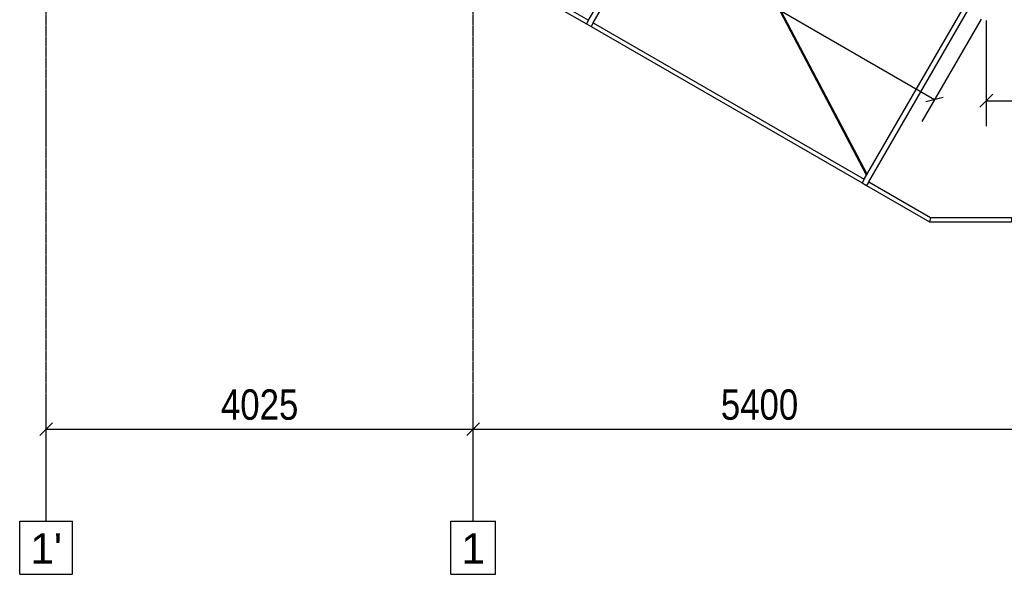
# Model space of a CAD drawing. Header units: millimetres. Extents: x 30 to 60678, y -866 to 36935.
# Tile 4 of 26: x 13025 to 22307, y 1935 to 7167. Entities that reach past the tile are written whole.
import ezdxf

# ---------------------------------------------------------------- set-up
doc = ezdxf.new("R2010")
doc.units = ezdxf.units.MM
doc.linetypes.add('DXK_LINE_DOT3', pattern=[5.9187, 2.979, -0.9799, 0.9799, -0.9799])
doc.styles.add('Arial', font='ARIAL.TTF', dxfattribs={"height": 0.2})
doc.styles.add('Arial Narrow', font='ARIALN.TTF', dxfattribs={"height": 0.2})

# ---------------------------------------------------------------- blocks, each defined once
blk = doc.blocks.new('GridLine-2591 - 1314')
at = {"color": 6, "linetype": 'DXK_LINE_DOT3'}
blk.add_line((13274.3, 2434.6), (13274.3, 36434.6), dxfattribs=at)
at = {"color": 6}
for p, q in [((13024.9, 2434.6), (13523.7, 2434.6)), ((13024.9, 1934.6), (13024.9, 2434.6)), ((13523.7, 1934.6), (13523.7, 2434.6)), ((13024.9, 1934.6), (13523.7, 1934.6))]:
    blk.add_line(p, q, dxfattribs=at)
at = {"color": 7, "style": 'Arial'}
blk.add_text("1'", height=286.52, dxfattribs=at).set_placement((13124.9, 2034.6))
blk = doc.blocks.new('GridLine-2592 - 1314')
at = {"color": 6, "linetype": 'DXK_LINE_DOT3'}
blk.add_line((17299.3, 2434.6), (17299.3, 36434.6), dxfattribs=at)
at = {"color": 6}
for p, q in [((17088.1, 2434.6), (17510.6, 2434.6)), ((17088.1, 1934.6), (17088.1, 2434.6)), ((17510.6, 1934.6), (17510.6, 2434.6)), ((17088.1, 1934.6), (17510.6, 1934.6))]:
    blk.add_line(p, q, dxfattribs=at)
at = {"color": 7, "style": 'Arial'}
blk.add_text('1', height=286.5, dxfattribs=at).set_placement((17188.1, 2034.6))
blk = doc.blocks.new('Part-12587 - 1314')
at = {"color": 7}
for p, q in [((18387.9, 7161), (19367.9, 8858.5)), ((18431.2, 7136), (19411.2, 8833.5)), ((18367.9, 7126.3), (18411.2, 7101.3))]:
    blk.add_line(p, q, dxfattribs=at)
blk = doc.blocks.new('Part-12739 - 1314')
at = {"color": 7}
for p, q in [((21612.2, 5299.6), (21601.4, 5259.6)), ((21612.2, 5299.6), (22374.3, 5299.6)), ((22374.3, 5299.6), (22374.3, 5259.6)), ((21601.4, 5259.6), (22374.3, 5259.6))]:
    blk.add_line(p, q, dxfattribs=at)
blk = doc.blocks.new('Part-12588 - 1314')
at = {"color": 7}
blk.add_line((18367.9, 7126.3), (18411.2, 7101.3), dxfattribs=at)
blk = doc.blocks.new('Part-12590 - 1314')
at = {"color": 7}
for p, q in [((20986, 5661.1), (21966, 7358.6)), ((21029.3, 5636.1), (22009.3, 7333.6)), ((20966, 5626.4), (21009.3, 5601.4))]:
    blk.add_line(p, q, dxfattribs=at)
blk = doc.blocks.new('Part-12591 - 1314')
at = {"color": 7}
blk.add_line((20966, 5626.4), (21009.3, 5601.4), dxfattribs=at)
blk = doc.blocks.new('Part-12714 - 1314')
at = {"color": 7}
for p, q in [((18431.2, 7136), (18411.2, 7101.3)), ((18411.2, 7101.3), (20966, 5626.4)), ((18431.2, 7136), (20986, 5661.1)), ((20986, 5661.1), (20966, 5626.4))]:
    blk.add_line(p, q, dxfattribs=at)
blk = doc.blocks.new('Part-12715 - 1314')
at = {"color": 7}
for p, q in [((15833.1, 8635.9), (15813.1, 8601.2)), ((15833.1, 8635.9), (18387.9, 7161)), ((15813.1, 8601.2), (18367.9, 7126.3)), ((18387.9, 7161), (18367.9, 7126.3))]:
    blk.add_line(p, q, dxfattribs=at)
blk = doc.blocks.new('Part-12737 - 1314')
at = {"color": 7}
for p, q in [((21029.3, 5636.1), (21009.3, 5601.4)), ((21009.3, 5601.4), (21601.4, 5259.6)), ((21029.3, 5636.1), (21612.2, 5299.6)), ((21612.2, 5299.6), (21601.4, 5259.6))]:
    blk.add_line(p, q, dxfattribs=at)
blk = doc.blocks.new('Part-12837 - 1314')
at = {"color": 7}
for p, q in [((20190.3, 7251.7), (19383.2, 8785.1)), ((19386.3, 8790.4), (19389.4, 8792)), ((19389.4, 8792), (19390.6, 8792.5)), ((20201.4, 7252.1), (19390.6, 8792.5)), ((21006.3, 5701.5), (20195.5, 7241.9)), ((21013.7, 5709), (20206.6, 7242.3)), ((21007.7, 5702.4), (21006.3, 5701.5)), ((21006.3, 5701.5), (21007.5, 5702.1)), ((21007.5, 5702.1), (21010.6, 5703.6)), ((21010.8, 5704.1), (21007.7, 5702.4))]:
    blk.add_line(p, q, dxfattribs=at)
blk = doc.blocks.new('StraightDimension-25900 - 1314')
at = {"color": 174}
for p, q in [((17299.3, 2534.6), (17299.3, 3542.8)), ((22699.3, 2534.6), (22699.3, 3542.8)), ((17359.3, 3362.8), (17239.3, 3242.8)), ((22639.3, 3242.8), (22759.3, 3362.8)), ((17299.3, 3302.8), (22699.3, 3302.8))]:
    blk.add_line(p, q, dxfattribs=at)
at = {"color": 30, "style": 'Arial Narrow'}
blk.add_text('5400', height=286.33, dxfattribs=at).set_placement((19634.6, 3392.8))
blk = doc.blocks.new('StraightDimension-25215 - 1314')
at = {"color": 174}
for p, q in [((22137.3, 7159.7), (22137.3, 6162.7)), ((28661.3, 7159.7), (28661.3, 6162.7)), ((22197.3, 6462.7), (22077.3, 6342.7)), ((28601.3, 6342.7), (28721.3, 6462.7)), ((22137.3, 6402.7), (28661.3, 6402.7))]:
    blk.add_line(p, q, dxfattribs=at)
at = {"color": 30, "style": 'Arial Narrow'}
blk.add_text('6524', height=286.33, dxfattribs=at).set_placement((25034.6, 6492.7))
blk = doc.blocks.new('StraightDimension-25407 - 1314')
at = {"color": 174}
for p, q in [((16436.6, 10435.2), (15879.2, 9469.6)), ((16081.1, 9699.4), (15917.2, 9655.5)), ((15999.2, 9677.5), (21649.9, 6415.3)), ((22087.3, 7173.1), (21529.9, 6207.5)), ((21567.9, 6393.4), (21731.8, 6437.3))]:
    blk.add_line(p, q, dxfattribs=at)
at = {"color": 30, "style": 'Arial Narrow'}
blk.add_text('6525', height=286.33, rotation=329.99993, dxfattribs=at).set_placement((18553.6, 8306.7))
blk = doc.blocks.new('StraightDimension-25901 - 1314')
at = {"color": 174}
for p, q in [((13274.3, 2534.6), (13274.3, 3542.8)), ((17299.3, 2534.6), (17299.3, 3542.8)), ((13334.3, 3362.8), (13214.3, 3242.8)), ((17239.3, 3242.8), (17359.3, 3362.8)), ((13274.3, 3302.8), (17299.3, 3302.8))]:
    blk.add_line(p, q, dxfattribs=at)
at = {"color": 30, "style": 'Arial Narrow'}
blk.add_text('4025', height=286.33, dxfattribs=at).set_placement((14922.1, 3392.8))

msp = doc.modelspace()

# ---------------------------------------------------------------- block references
for name in ['GridLine-2591 - 1314', 'GridLine-2592 - 1314', 'StraightDimension-25407 - 1314', 'Part-12587 - 1314', 'Part-12837 - 1314', 'Part-12715 - 1314', 'Part-12590 - 1314', 'StraightDimension-25215 - 1314', 'Part-12588 - 1314', 'Part-12714 - 1314', 'Part-12591 - 1314', 'Part-12737 - 1314', 'Part-12739 - 1314', 'StraightDimension-25901 - 1314', 'StraightDimension-25900 - 1314']:
    msp.add_blockref(name, (0, 0))

doc.saveas('drawing.dxf')
